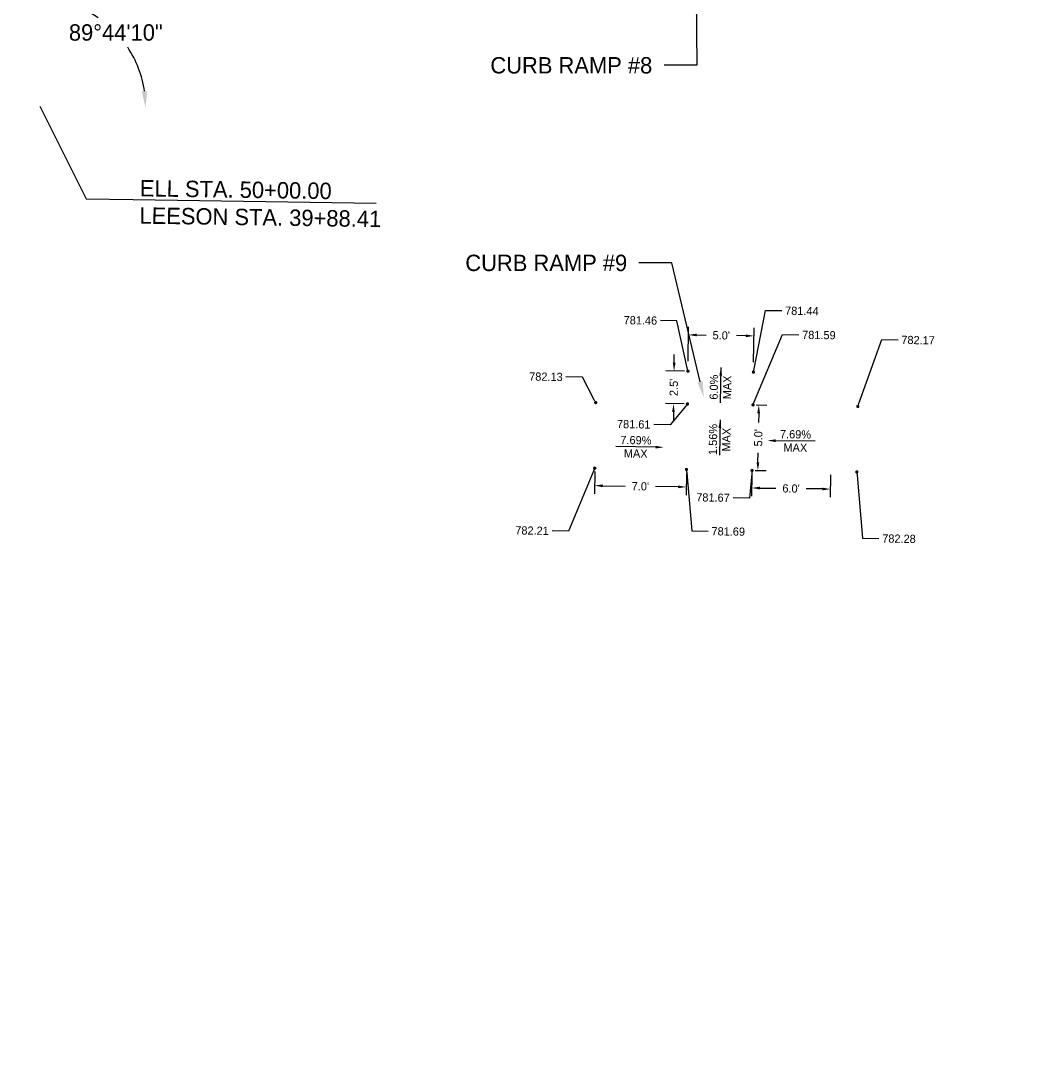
# Model space of a CAD drawing. Header units: feet. Extents: x 1384904 to 1390579, y 443400 to 444295.
# Tile 8 of 57: x 1387890 to 1387968, y 443896 to 443976. Entities that reach past the tile are written whole.
import ezdxf
from ezdxf import colors
from ezdxf.entities.mleader import LeaderData, LeaderLine
from ezdxf.math import Vec2, Vec3

# ---------------------------------------------------------------- set-up
doc = ezdxf.new("R2010")
doc.units = ezdxf.units.FT
doc.header["$MEASUREMENT"] = 0
doc.layers.add('DT_P_Text', color=3, linetype='Continuous')
doc.layers.add('PV_P_Text', color=7, linetype='Continuous')
doc.styles.get("Standard").update_dxf_attribs({"font": 'font31.shx'})
doc.dimstyles.get("Standard").update_dxf_attribs({"dimtxt": 0.18, "dimasz": 0.18, "dimexe": 0.18, "dimexo": 0.0625, "dimgap": 0.09, "dimtad": 0, "dimtih": 1, "dimtoh": 1, "dimdec": 4, "dimzin": 0, "dimdsep": 46, "dimtxsty": 'Standard', "dimcen": 0.09, "dimadec": 0, "dimazin": 0, "dimtfac": 1, "dimtdec": 4, "dimtofl": 0, "dimtmove": 0, "dimatfit": 3, "dimfxl": 1, "dimtolj": 1, "dimtzin": 0, "dimarcsym": 0})

# ---------------------------------------------------------------- blocks, each defined once
blk = doc.blocks.new('*D954')
at = {"layer": 'Defpoints', "color": 0, "transparency": 16777216}
for p in [(1387934.239, 443941.747), (1387941.238, 443941.644), (1387941.218, 443940.308)]:
    blk.add_point(p, dxfattribs=at)
at = {"layer": 'PV_P_Text', "color": 0, "lineweight": -2, "transparency": 16777216}
for p, q in [((1387934.235, 443941.497), (1387934.21, 443939.786)), ((1387941.234, 443941.394), (1387941.209, 443939.683)), ((1387934.844, 443940.402), (1387936.569, 443940.377)), ((1387940.593, 443940.317), (1387938.869, 443940.343))]:
    blk.add_line(p, q, dxfattribs=at)
at = {"layer": 'PV_P_Text', "color": 0, "transparency": 16777216}
for points in [[(1387934.846, 443940.506), (1387934.842, 443940.298), (1387934.219, 443940.411)], [(1387940.595, 443940.421), (1387940.592, 443940.213), (1387941.218, 443940.308)]]:
    blk.add_solid(points, dxfattribs=at)
at = {"layer": 'PV_P_Text', "color": 0, "transparency": 16777216, "insert": (1387937.719, 443940.36), "char_height": 0.625, "attachment_point": 5, "rotation": 359.15596}
blk.add_mtext("\\A1;7.0'", dxfattribs=at)
blk = doc.blocks.new('_Dot')
at = {"color": 0, "linetype": 'ByBlock', "lineweight": -2}
blk.add_line((-0.5, 0), (-1, 0), dxfattribs=at)
at = {"color": 0, "linetype": 'ByBlock', "const_width": 0.5}
blk.add_lwpolyline([(-0.25, 0, 1), (0.25, 0, 1)], format="xyb", close=True, dxfattribs=at)
blk = doc.blocks.new('*D953')
at = {"layer": 'Defpoints', "color": 0, "transparency": 16777216}
for p in [(1387940.29, 443949.159), (1387941.348, 443949.143), (1387941.312, 443946.644)]:
    blk.add_point(p, dxfattribs=at)
at = {"layer": 'PV_P_Text', "color": 0, "lineweight": -2, "transparency": 16777216}
for p, q in [((1387940.299, 443949.784), (1387940.308, 443950.409)), ((1387941.099, 443949.147), (1387939.665, 443949.168)), ((1387941.062, 443946.647), (1387939.628, 443946.669)), ((1387940.244, 443946.034), (1387940.235, 443945.409))]:
    blk.add_line(p, q, dxfattribs=at)
at = {"layer": 'PV_P_Text', "color": 0, "transparency": 16777216}
for points in [[(1387940.195, 443949.786), (1387940.403, 443949.782), (1387940.29, 443949.159)], [(1387940.14, 443946.036), (1387940.348, 443946.033), (1387940.253, 443946.659)]]:
    blk.add_solid(points, dxfattribs=at)
at = {"layer": 'PV_P_Text', "color": 0, "transparency": 16777216, "insert": (1387940.271, 443947.909), "char_height": 0.625, "attachment_point": 5, "rotation": 89.15596}
blk.add_mtext("\\A1;2.5'", dxfattribs=at)
blk = doc.blocks.new('*D951')
at = {"layer": 'Defpoints', "color": 0, "transparency": 16777216}
for p in [(1387946.391, 443951.836), (1387941.356, 443949.65), (1387946.355, 443949.57)]:
    blk.add_point(p, dxfattribs=at)
at = {"layer": 'PV_P_Text', "color": 0, "lineweight": -2, "transparency": 16777216}
for p, q in [((1387941.36, 443949.899), (1387941.402, 443952.541)), ((1387942.017, 443951.906), (1387942.737, 443951.895)), ((1387945.767, 443951.846), (1387945.047, 443951.858)), ((1387946.359, 443949.82), (1387946.401, 443952.461))]:
    blk.add_line(p, q, dxfattribs=at)
at = {"layer": 'PV_P_Text', "color": 0, "transparency": 16777216}
for points in [[(1387942.019, 443952.01), (1387942.015, 443951.802), (1387941.392, 443951.916)], [(1387945.768, 443951.95), (1387945.765, 443951.742), (1387946.391, 443951.836)]]:
    blk.add_solid(points, dxfattribs=at)
at = {"layer": 'PV_P_Text', "color": 0, "transparency": 16777216, "insert": (1387943.892, 443951.876), "char_height": 0.625, "attachment_point": 5, "rotation": 359.08618}
blk.add_mtext("\\A1;5.0'", dxfattribs=at)
blk = doc.blocks.new('*D952')
at = {"layer": 'Defpoints', "color": 0, "transparency": 16777216}
for p in [(1387946.311, 443946.57), (1387946.755, 443946.564), (1387946.237, 443941.571)]:
    blk.add_point(p, dxfattribs=at)
at = {"layer": 'PV_P_Text', "color": 0, "lineweight": -2, "transparency": 16777216}
for p, q in [((1387946.561, 443946.566), (1387947.38, 443946.554)), ((1387946.746, 443945.939), (1387946.735, 443945.219)), ((1387946.69, 443942.189), (1387946.701, 443942.909)), ((1387946.487, 443941.567), (1387947.306, 443941.555))]:
    blk.add_line(p, q, dxfattribs=at)
at = {"layer": 'PV_P_Text', "color": 0, "transparency": 16777216}
for points in [[(1387946.642, 443945.94), (1387946.85, 443945.937), (1387946.755, 443946.564)], [(1387946.586, 443942.191), (1387946.795, 443942.188), (1387946.681, 443941.564)]]:
    blk.add_solid(points, dxfattribs=at)
at = {"layer": 'PV_P_Text', "color": 0, "transparency": 16777216, "insert": (1387946.718, 443944.064), "char_height": 0.625, "attachment_point": 5, "rotation": 89.15596}
blk.add_mtext("\\A1;5.0'", dxfattribs=at)
blk = doc.blocks.new('*D955')
at = {"layer": 'Defpoints', "color": 0, "transparency": 16777216}
for p in [(1387946.237, 443941.571), (1387952.237, 443941.482), (1387952.217, 443940.146)]:
    blk.add_point(p, dxfattribs=at)
at = {"layer": 'PV_P_Text', "color": 0, "lineweight": -2, "transparency": 16777216}
for p, q in [((1387946.234, 443941.321), (1387946.209, 443939.609)), ((1387952.233, 443941.232), (1387952.208, 443939.521)), ((1387946.843, 443940.225), (1387948.057, 443940.207)), ((1387951.592, 443940.155), (1387950.378, 443940.173))]:
    blk.add_line(p, q, dxfattribs=at)
at = {"layer": 'PV_P_Text', "color": 0, "transparency": 16777216}
for points in [[(1387946.844, 443940.329), (1387946.841, 443940.121), (1387946.218, 443940.234)], [(1387951.594, 443940.259), (1387951.591, 443940.051), (1387952.217, 443940.146)]]:
    blk.add_solid(points, dxfattribs=at)
at = {"layer": 'PV_P_Text', "color": 0, "transparency": 16777216, "insert": (1387949.217, 443940.19), "char_height": 0.625, "attachment_point": 5, "rotation": 359.15596}
blk.add_mtext("\\A1;6.0'", dxfattribs=at)
blk = doc.blocks.new('*D1064')
at = {"layer": 'Defpoints', "color": 0, "transparency": 16777216}
for p in [(1387540.978, 443974.544), (1387672.964, 443972.599), (1387677.04, 443965.292), (1390194.578, 443935.45), (1387670.013, 443772.371)]:
    blk.add_point(p, dxfattribs=at)
at = {"layer": 'DT_P_Text', "color": 0, "lineweight": -2, "transparency": 16777216}
for start, end in [(324.33813, 350.58886), (277.72294, 301.58179)]:
    blk.add_arc((1387672.964, 443972.6), 8.368, start, end, dxfattribs=at)
at = {"layer": 'DT_P_Text', "color": 0, "transparency": 16777216}
for points in [[(1387681.011, 443971.25), (1387681.426, 443971.213), (1387681.33, 443972.476)], [(1387674.101, 443964.1), (1387674.076, 443964.516), (1387672.84, 443964.233)]]:
    blk.add_solid(points, dxfattribs=at)
at = {"layer": 'DT_P_Text', "color": 0, "transparency": 16777216, "insert": (1387678.793, 443966.596), "char_height": 1.25, "attachment_point": 5}
blk.add_mtext('\\A1;90°0\'0"', dxfattribs=at)
blk = doc.blocks.new('_None')
blk = doc.blocks.new('*D1065')
at = {"layer": 'Defpoints', "color": 0, "transparency": 16777216}
for p in [(1387895.133, 444137.116), (1387540.978, 443974.544), (1387898.945, 443973.296), (1387891.696, 443959.376), (1390194.578, 443935.45)]:
    blk.add_point(p, dxfattribs=at)
at = {"layer": 'DT_P_Text', "color": 0, "lineweight": -2, "transparency": 16777216}
for start, end in [(56.54595, 80.01082), (8.03728, 33.75153)]:
    blk.add_arc((1387891.89, 443969.374), 8.072, start, end, dxfattribs=at)
at = {"layer": 'DT_P_Text', "color": 0, "transparency": 16777216}
for points in [[(1387893.27, 443977.117), (1387893.31, 443977.531), (1387892.046, 443977.445)], [(1387900.09, 443970.516), (1387899.675, 443970.49), (1387899.961, 443969.255)]]:
    blk.add_solid(points, dxfattribs=at)
at = {"layer": 'DT_P_Text', "color": 0, "transparency": 16777216, "insert": (1387897.694, 443974.984), "char_height": 1.25, "attachment_point": 5}
blk.add_mtext('\\A1;89°44\'10"', dxfattribs=at)
blk = doc.blocks.new('*D1066')
at = {"layer": 'Defpoints', "color": 0, "transparency": 16777216}
for p in [(1388170.018, 444145.729), (1387540.978, 443974.544), (1388173.064, 443969.457), (1388165.387, 443955.345), (1390194.578, 443935.45)]:
    blk.add_point(p, dxfattribs=at)
at = {"layer": 'DT_P_Text', "color": 0, "lineweight": -2, "transparency": 16777216}
for start, end in [(55.6454, 80.17024), (7.59215, 34.10904)]:
    blk.add_arc((1388165.63, 443965.341), 8.497, start, end, dxfattribs=at)
at = {"layer": 'DT_P_Text', "color": 0, "transparency": 16777216}
for points in [[(1388167.06, 443973.507), (1388167.101, 443973.921), (1388165.837, 443973.836)], [(1388174.261, 443966.476), (1388173.845, 443966.452), (1388174.126, 443965.216)]]:
    blk.add_solid(points, dxfattribs=at)
at = {"layer": 'DT_P_Text', "color": 0, "transparency": 16777216, "insert": (1388171.755, 443971.231), "char_height": 1.25, "attachment_point": 5}
blk.add_mtext('\\A1;89°27\'2"', dxfattribs=at)
blk = doc.blocks.new('*D1067')
at = {"layer": 'Defpoints', "color": 0, "transparency": 16777216}
for p in [(1387540.978, 443974.544), (1388536.58, 443959.876), (1388529.293, 443955.832), (1390194.578, 443935.45), (1388524.619, 443400.178)]:
    blk.add_point(p, dxfattribs=at)
at = {"layer": 'DT_P_Text', "color": 0, "lineweight": -2, "transparency": 16777216}
for start, end in [(187.75776, 214.00324), (236.01864, 260.17396)]:
    blk.add_arc((1388536.58, 443959.876), 8.334, start, end, dxfattribs=at)
at = {"layer": 'DT_P_Text', "color": 0, "transparency": 16777216}
for points in [[(1388528.114, 443958.739), (1388528.53, 443958.764), (1388528.247, 443959.999)], [(1388535.177, 443951.872), (1388535.137, 443951.457), (1388536.402, 443951.544)]]:
    blk.add_solid(points, dxfattribs=at)
at = {"layer": 'DT_P_Text', "color": 0, "transparency": 16777216, "insert": (1388530.581, 443954.091), "char_height": 1.25, "attachment_point": 5}
blk.add_mtext('\\A1;89°37\'11"', dxfattribs=at)
blk = doc.blocks.new('*D1068')
at = {"layer": 'Defpoints', "color": 0, "transparency": 16777216}
for p in [(1388548.528, 444294.604), (1387540.978, 443974.544), (1388551.278, 443965.867), (1388540.113, 443949.824), (1390194.578, 443935.45)]:
    blk.add_point(p, dxfattribs=at)
at = {"layer": 'DT_P_Text', "color": 0, "lineweight": -2, "transparency": 16777216}
for start, end in [(51.55999, 82.8622), (4.89573, 37.08613)]:
    blk.add_arc((1388540.357, 443959.821), 12.483, start, end, dxfattribs=at)
at = {"layer": 'DT_P_Text', "color": 0, "transparency": 16777216}
for points in [[(1388541.893, 443971.999), (1388541.924, 443972.415), (1388540.662, 443972.3)], [(1388553.003, 443960.893), (1388552.586, 443960.879), (1388552.839, 443959.637)]]:
    blk.add_solid(points, dxfattribs=at)
at = {"layer": 'DT_P_Text', "color": 0, "transparency": 16777216, "insert": (1388549.355, 443968.473), "char_height": 1.25, "attachment_point": 5}
blk.add_mtext('\\A1;89°26\'46"', dxfattribs=at)
blk = doc.blocks.new('*D1069')
at = {"layer": 'Defpoints', "color": 0, "transparency": 16777216}
for p in [(1387540.978, 443974.544), (1388891.872, 443954.644), (1388895.842, 443947.513), (1390194.578, 443935.45), (1388883.325, 443416.879)]:
    blk.add_point(p, dxfattribs=at)
at = {"layer": 'DT_P_Text', "color": 0, "lineweight": -2, "transparency": 16777216}
for start, end in [(324.55029, 350.37077), (277.87464, 301.16142)]:
    blk.add_arc((1388891.872, 443954.642), 8.16, start, end, dxfattribs=at)
at = {"layer": 'DT_P_Text', "color": 0, "transparency": 16777216}
for points in [[(1388899.71, 443953.296), (1388900.125, 443953.258), (1388900.032, 443954.522)], [(1388893.003, 443946.351), (1388892.978, 443946.767), (1388891.743, 443946.483)]]:
    blk.add_solid(points, dxfattribs=at)
at = {"layer": 'DT_P_Text', "color": 0, "transparency": 16777216, "insert": (1388897.553, 443948.784), "char_height": 1.25, "attachment_point": 5}
blk.add_mtext('\\A1;90°3\'59"', dxfattribs=at)
blk = doc.blocks.new('*D1070')
at = {"layer": 'Defpoints', "color": 0, "transparency": 16777216}
for p in [(1389005.131, 444177.177), (1387540.978, 443974.544), (1389009.168, 443958.886), (1388998.333, 443943.075), (1390194.578, 443935.45)]:
    blk.add_point(p, dxfattribs=at)
at = {"layer": 'DT_P_Text', "color": 0, "lineweight": -2, "transparency": 16777216}
for start, end in [(51.70973, 82.38704), (5.10561, 36.7305)]:
    blk.add_arc((1388998.623, 443953.069), 12.043, start, end, dxfattribs=at)
at = {"layer": 'DT_P_Text', "color": 0, "transparency": 16777216}
for points in [[(1389000.202, 443964.799), (1389000.235, 443965.214), (1388998.973, 443965.107)], [(1389010.827, 443954.149), (1389010.41, 443954.133), (1389010.665, 443952.892)]]:
    blk.add_solid(points, dxfattribs=at)
at = {"layer": 'DT_P_Text', "color": 0, "transparency": 16777216, "insert": (1389007.323, 443961.397), "char_height": 1.25, "attachment_point": 5}
blk.add_mtext('\\A1;89°10\'51"', dxfattribs=at)
blk = doc.blocks.new('*D1071')
at = {"layer": 'Defpoints', "color": 0, "transparency": 16777216}
for p in [(1389529.023, 444160.851), (1387540.978, 443974.544), (1389519.597, 443952.651), (1389523.362, 443935.339), (1390194.578, 443935.45)]:
    blk.add_point(p, dxfattribs=at)
at = {"layer": 'DT_P_Text', "color": 0, "lineweight": -2, "transparency": 16777216}
for start, end in [(97.15241, 121.14493), (144.10974, 170.56542)]:
    blk.add_arc((1389523.613, 443945.335), 8.345, start, end, dxfattribs=at)
at = {"layer": 'DT_P_Text', "color": 0, "transparency": 16777216}
for points in [[(1389522.563, 443953.823), (1389522.584, 443953.407), (1389523.822, 443953.677)], [(1389515.588, 443946.684), (1389515.173, 443946.722), (1389515.269, 443945.458)]]:
    blk.add_solid(points, dxfattribs=at)
at = {"layer": 'DT_P_Text', "color": 0, "transparency": 16777216, "insert": (1389517.83, 443951.352), "char_height": 1.25, "attachment_point": 5}
blk.add_mtext('\\A1;90°35\'39"', dxfattribs=at)

msp = doc.modelspace()

# ---------------------------------------------------------------- linework, layer by layer
at = {"layer": 'PV_P_Text', "linetype": 'ByBlock', "lineweight": -2}
for points in [[(1387943.86314, 443949.43144), (1387943.8145, 443946.71951)], [(1387943.80001, 443945.4411), (1387943.75018, 443942.72919)], [(1387951.06612, 443943.79574), (1387948.03642, 443943.84038)], [(1387938.88627, 443943.34576), (1387935.85658, 443943.3904)]]:
    msp.add_lwpolyline(points, dxfattribs=at)
at = {"layer": 'PV_P_Text'}
for points in [[(1387943.74779, 443948.80841), (1387943.86314, 443949.43144), (1387943.95608, 443948.80468)], [(1387943.68438, 443944.81812), (1387943.80001, 443945.4411), (1387943.89267, 443944.8143)], [(1387948.03489, 443943.73622), (1387947.41149, 443943.84958), (1387948.03796, 443943.94453)], [(1387938.88781, 443943.44992), (1387939.51121, 443943.33656), (1387938.88474, 443943.24161)]]:
    msp.add_solid(points, dxfattribs=at)

# ---------------------------------------------------------------- texts
at = {"layer": 'PV_P_Text', "char_height": 0.625, "attachment_point": 5}
for s, insert, rotation in [('6.0%', (1387943.32968, 443947.92576), 88.9723817), ('MAX', (1387944.34226, 443947.9076), 88.9723817), ('1.56%', (1387943.26589, 443943.93565), 88.9472992), ('MAX', (1387944.27846, 443943.91705), 88.9472992), ('7.69%', (1387949.55873, 443944.32438), 359.1559594), ('7.69%', (1387937.37889, 443943.8744), 359.1559594), ('MAX', (1387937.36397, 443942.86176), 359.1559594), ('MAX', (1387949.54381, 443943.31174), 359.1559594)]:
    msp.add_mtext(s, dxfattribs=dict(at, insert=insert, rotation=rotation))

# ---------------------------------------------------------------- dimensions: what is measured, and where the dimension line sits
at = {"layer": 'DT_P_Text'}
for base, line1, line2, picture, middle in [((1388551.27813, 443965.86722), ((1387540.978, 443974.544), (1390194.57763, 443935.45023)), ((1388540.11322, 443949.82405), (1388548.52762, 444294.60374)), '*D1068', (1388549.35503, 443968.47325)), ((1389009.16818, 443958.8865), ((1387540.978, 443974.544), (1390194.57763, 443935.45023)), ((1388998.33294, 443943.07455), (1389005.1309, 444177.17687)), '*D1070', (1389007.32318, 443961.39682)), ((1389519.59746, 443952.65059), ((1387540.978, 443974.544), (1390194.57763, 443935.45023)), ((1389523.36155, 443935.33874), (1389529.02312, 444160.85051)), '*D1071', (1389517.83048, 443951.35217)), ((1388173.06391, 443969.45743), ((1387540.978, 443974.544), (1390194.57763, 443935.45023)), ((1388165.38689, 443955.34459), (1388170.01841, 444145.72851)), '*D1066', (1388171.75473, 443971.23141)), ((1387898.94504, 443973.29609), ((1387540.978, 443974.544), (1390194.57763, 443935.45023)), ((1387891.69628, 443959.37596), (1387895.13342, 444137.11607)), '*D1065', (1387897.69389, 443974.98408)), ((1387677.04029, 443965.2921), ((1387670.0134, 443772.37098), (1387672.96367, 443972.59925)), ((1387540.978, 443974.544), (1390194.57763, 443935.45023)), '*D1064', (1387678.79269, 443966.5962)), ((1388529.29261, 443955.83234), ((1388524.61868, 443400.17799), (1388536.57959, 443959.87645)), ((1387540.978, 443974.544), (1390194.57763, 443935.45023)), '*D1067', (1388530.58119, 443954.09076)), ((1388895.84236, 443947.5127), ((1387540.978, 443974.544), (1390194.57763, 443935.45023)), ((1388883.32531, 443416.87915), (1388891.87229, 443954.64389)), '*D1069', (1388897.55345, 443948.78426))]:
    dim = msp.add_angular_dim_2l(base=base, line1=line1, line2=line2, dimstyle='Standard', override={"dimscale": 10, "dimtxt": 0.125, "dimasz": 0.125, "dimgap": 0.05, "dimaunit": 1, "dimadec": 3}, dxfattribs=at)
    dim.commit()
    dim.dimension.update_dxf_attribs({"geometry": picture, "text_midpoint": middle})
at = {"layer": 'PV_P_Text'}
for p1, p2, distance, picture, middle in [((1387941.35593, 443949.64952), (1387946.3553, 443949.56978), 2.26679, '*D951', (1387943.89177, 443951.87615)), ((1387941.31165, 443946.64376), (1387941.34847, 443949.14348), 1.05869, '*D953', (1387940.27149, 443947.90922)), ((1387946.23745, 443941.57064), (1387946.3111, 443946.5701), -0.44385, '*D952', (1387946.71808, 443944.06384)), ((1387934.23875, 443941.74741), (1387941.23799, 443941.6443), -1.33641, '*D954', (1387937.71869, 443940.35959)), ((1387946.23745, 443941.57064), (1387952.2368, 443941.48226), -1.33641, '*D955', (1387949.21744, 443940.19019))]:
    dim = msp.add_aligned_dim(p1=p1, p2=p2, distance=distance, text="<>'", dimstyle='Standard', override={"dimscale": 5, "dimtxt": 0.125, "dimasz": 0.125, "dimexe": 0.125, "dimexo": 0.05, "dimgap": 0.05, "dimtih": 0, "dimtoh": 0, "dimdec": 1}, dxfattribs=at)
    dim.commit()
    dim.dimension.update_dxf_attribs({"geometry": picture, "text_midpoint": middle})

# ---------------------------------------------------------------- leaders
at = {"layer": 'DT_P_Text'}
ml = msp.add_multileader_mtext('Standard', dxfattribs=at)
ml.set_content('CURB RAMP #8', color=256)
ml.set_leader_properties()
ml.build(insert=Vec2(0, 0))
ml.multileader.update_dxf_attribs({"text_right_attachment_type": 2, "dogleg_length": 0.25, "arrow_head_size": 1.25, "scale": 10})
ctx = ml.context
ctx.base_point, ctx.scale, ctx.char_height, ctx.arrow_head_size, ctx.landing_gap_size, ctx.plane_origin = Vec3(1387924.44336, 443972.48717), 10, 1.25, 1.25, 0.9, Vec3(1387950.01888, 443997.02096)
ctx.right_attachment, ctx.text_align_type = 2, 2
notes = []
notes.append((ctx, [(0, (1, 1, 0), (1387942.02709, 443972.48717), (-1, 0), 2.5, [(0, [(1387941.90824, 443987.13936)], 0, [])])]))
ctx.mtext.insert, ctx.mtext.alignment, ctx.mtext.flow_direction = Vec3(1387938.62709, 443973.11217), 3, 5
ml = msp.add_multileader_mtext('Standard', dxfattribs=at)
ml.set_content('ELL STA. 50+00.00\\PLEESON STA. 39+88.41', color=256)
ml.set_leader_properties()
ml.set_arrow_properties(name='NONE')
ml.build(insert=Vec2(0, 0))
ml.multileader.update_dxf_attribs({"text_left_attachment_type": 6, "text_right_attachment_type": 6, "dogleg_length": 0.36, "arrow_head_size": 1.8, "scale": 10})
ctx = ml.context
ctx.base_point, ctx.scale, ctx.char_height, ctx.arrow_head_size, ctx.landing_gap_size, ctx.plane_origin, ctx.plane_x_axis, ctx.plane_y_axis = Vec3(1387899.02015, 443962.24525, 782.23024), 10, 1.25, 1.8, 0.5, Vec3(1387892.09676, 443969.41957, 782.23024), Vec3(0.9998915, -0.01473075), Vec3(0.01473075, 0.9998915)
ctx.left_attachment, ctx.right_attachment = 6, 6
notes.append((ctx, [(0, (1, 1, 0), (1387895.42054, 443962.29828, 782.23024), (0.9998915, -0.01473075), 3.6, [(0, [(1387891.88962, 443969.37425, 782.23024)], 0, [])])]))
ctx.mtext.insert, ctx.mtext.text_direction, ctx.mtext.rotation, ctx.mtext.flow_direction = Vec3(1387899.54219, 443963.73772, 782.23024), Vec3(0.9998915, -0.01473075), 6.26845402, 5
ml = msp.add_multileader_mtext('Standard', dxfattribs=at)
ml.set_content('CURB RAMP #9', color=256)
ml.set_leader_properties()
ml.build(insert=Vec2(0, 0))
ml.multileader.update_dxf_attribs({"text_right_attachment_type": 2, "dogleg_length": 0.25, "arrow_head_size": 1.25, "scale": 10})
ctx = ml.context
ctx.base_point, ctx.scale, ctx.char_height, ctx.arrow_head_size, ctx.landing_gap_size, ctx.plane_origin = Vec3(1387922.49147, 443957.40926), 10, 1.25, 1.25, 0.9, Vec3(1387943.95389, 443941.60429)
ctx.right_attachment, ctx.text_align_type = 2, 2
notes.append((ctx, [(0, (1, 1, 0), (1387940.11488, 443957.40926), (-1, 0), 2.5, [(0, [(1387942.56175, 443947.12539)], 0, [])])]))
ctx.mtext.insert, ctx.mtext.alignment, ctx.mtext.flow_direction = Vec3(1387936.71488, 443958.03426), 3, 5
at = {"layer": 'PV_P_Text'}
ml = msp.add_multileader_mtext('Standard', dxfattribs=at)
ml.set_content('781.44', color=256)
ml.set_leader_properties()
ml.set_arrow_properties(name='DOT')
ml.build(insert=Vec2(0, 0))
ml.multileader.update_dxf_attribs({"text_right_attachment_type": 2, "dogleg_length": 0.25, "arrow_head_size": 0.25, "scale": 5})
ctx = ml.context
ctx.base_point, ctx.scale, ctx.char_height, ctx.arrow_head_size, ctx.landing_gap_size, ctx.plane_origin, ctx.plane_x_axis, ctx.plane_y_axis = Vec3(1387948.51283, 443953.76765), 5, 0.625, 0.25, 0.25, Vec3(1387946.41394, 443951.55659), Vec3(0.9998915, -0.01473075), Vec3(0.01473075, 0.9998915)
ctx.right_attachment = 2
notes.append((ctx, [(1, (1, 1, 0), (1387947.26297, 443953.78606), (0.9998915, -0.01473075), 1.25, [(0, [(1387946.34793, 443949.06983)], 0, [])])]))
ctx.mtext.insert, ctx.mtext.text_direction, ctx.mtext.rotation, ctx.mtext.flow_direction = Vec3(1387948.76741, 443954.07643), Vec3(0.9998915, -0.01473075), 6.26845402, 5
ml = msp.add_multileader_mtext('Standard', dxfattribs=at)
ml.set_content('781.46', color=256)
ml.set_leader_properties()
ml.set_arrow_properties(name='DOT')
ml.build(insert=Vec2(0, 0))
ml.multileader.update_dxf_attribs({"text_right_attachment_type": 2, "dogleg_length": 0.25, "arrow_head_size": 0.25, "scale": 5})
ctx = ml.context
ctx.base_point, ctx.scale, ctx.char_height, ctx.arrow_head_size, ctx.landing_gap_size, ctx.plane_origin, ctx.plane_x_axis, ctx.plane_y_axis = Vec3(1387935.95513, 443953.05047), 5, 0.625, 0.25, 0.25, Vec3(1387941.37766, 443949.13051), Vec3(0.9998915, -0.01473075), Vec3(0.01473075, 0.9998915)
ctx.right_attachment, ctx.text_align_type = 2, 2
notes.append((ctx, [(0, (1, 1, 0), (1387940.49729, 443952.98356), (-0.9998915, 0.01473075), 1.25, [(0, [(1387941.34847, 443949.14348)], 0, [])])]))
ctx.mtext.insert, ctx.mtext.text_direction, ctx.mtext.rotation, ctx.mtext.alignment, ctx.mtext.flow_direction = Vec3(1387939.00206, 443953.31812), Vec3(0.9998915, -0.01473075), 6.26845402, 3, 5
ml = msp.add_multileader_mtext('Standard', dxfattribs=at)
ml.set_content('781.59', color=256)
ml.set_leader_properties()
ml.set_arrow_properties(name='DOT')
ml.build(insert=Vec2(0, 0))
ml.multileader.update_dxf_attribs({"text_right_attachment_type": 2, "dogleg_length": 0.25, "arrow_head_size": 0.25, "scale": 5})
ctx = ml.context
ctx.base_point, ctx.scale, ctx.char_height, ctx.arrow_head_size, ctx.landing_gap_size, ctx.plane_origin, ctx.plane_x_axis, ctx.plane_y_axis = Vec3(1387949.81491, 443951.92716), 5, 0.625, 0.25, 0.25, Vec3(1387946.37711, 443949.05686), Vec3(0.9998915, -0.01473075), Vec3(0.01473075, 0.9998915)
ctx.right_attachment = 2
notes.append((ctx, [(1, (1, 1, 0), (1387948.56504, 443951.94557), (0.9998915, -0.01473075), 1.25, [(0, [(1387946.3111, 443946.5701)], 0, [])])]))
ctx.mtext.insert, ctx.mtext.text_direction, ctx.mtext.rotation, ctx.mtext.flow_direction = Vec3(1387950.06948, 443952.23594), Vec3(0.9998915, -0.01473075), 6.26845402, 5
ml = msp.add_multileader_mtext('Standard', dxfattribs=at)
ml.set_content('782.17', color=256)
ml.set_leader_properties()
ml.set_arrow_properties(name='DOT')
ml.build(insert=Vec2(0, 0))
ml.multileader.update_dxf_attribs({"text_right_attachment_type": 2, "dogleg_length": 0.25, "arrow_head_size": 0.25, "scale": 5})
ctx = ml.context
ctx.base_point, ctx.scale, ctx.char_height, ctx.arrow_head_size, ctx.landing_gap_size, ctx.plane_origin, ctx.plane_x_axis, ctx.plane_y_axis = Vec3(1387957.38357, 443951.5384, 782.16828), 5, 0.625, 0.25, 0.25, Vec3(1387954.37625, 443948.93901, 782.16828), Vec3(0.9998915, -0.01473075), Vec3(0.01473075, 0.9998915)
ctx.right_attachment = 2
notes.append((ctx, [(1, (1, 1, 0), (1387956.13371, 443951.55681, 782.16828), (0.9998915, -0.01473075), 1.25, [(0, [(1387954.31024, 443946.45226, 782.16828)], 0, [])])]))
ctx.mtext.insert, ctx.mtext.text_direction, ctx.mtext.rotation, ctx.mtext.flow_direction = Vec3(1387957.63815, 443951.84718, 782.16828), Vec3(0.9998915, -0.01473075), 6.26845402, 5
ml = msp.add_multileader_mtext('Standard', dxfattribs=at)
ml.set_content('782.13', color=256)
ml.set_leader_properties()
ml.set_arrow_properties(name='DOT')
ml.build(insert=Vec2(0, 0))
ml.multileader.update_dxf_attribs({"text_right_attachment_type": 2, "dogleg_length": 0.25, "arrow_head_size": 0.25, "scale": 5})
ctx = ml.context
ctx.base_point, ctx.scale, ctx.char_height, ctx.arrow_head_size, ctx.landing_gap_size, ctx.plane_origin, ctx.plane_x_axis, ctx.plane_y_axis = Vec3(1387928.76542, 443948.74916), 5, 0.625, 0.25, 0.25, Vec3(1387934.34159, 443946.7339), Vec3(0.9998915, -0.01473075), Vec3(0.01473075, 0.9998915)
ctx.right_attachment, ctx.text_align_type = 2, 2
notes.append((ctx, [(0, (1, 1, 0), (1387933.29271, 443948.68246), (-0.9998915, 0.01473075), 1.25, [(0, [(1387934.31241, 443946.74687)], 0, [])])]))
ctx.mtext.insert, ctx.mtext.text_direction, ctx.mtext.rotation, ctx.mtext.alignment, ctx.mtext.flow_direction = Vec3(1387931.79747, 443949.01702), Vec3(0.9998915, -0.01473075), 6.26845402, 3, 5
ml = msp.add_multileader_mtext('Standard', dxfattribs=at)
ml.set_content('781.61', color=256)
ml.set_leader_properties()
ml.set_arrow_properties(name='DOT')
ml.build(insert=Vec2(0, 0))
ml.multileader.update_dxf_attribs({"text_right_attachment_type": 2, "dogleg_length": 0.25, "arrow_head_size": 0.25, "scale": 5})
ctx = ml.context
ctx.base_point, ctx.scale, ctx.char_height, ctx.arrow_head_size, ctx.landing_gap_size, ctx.plane_origin, ctx.plane_x_axis, ctx.plane_y_axis = Vec3(1387935.66526, 443945.11764), 5, 0.625, 0.25, 0.25, Vec3(1387941.34083, 443946.63078), Vec3(0.9998915, -0.01473075), Vec3(0.01473075, 0.9998915)
ctx.right_attachment, ctx.text_align_type = 2, 2
notes.append((ctx, [(0, (1, 1, 0), (1387939.9892, 443945.05394), (-0.9998915, 0.01473075), 1.25, [(0, [(1387941.31165, 443946.64376)], 0, [])])]))
ctx.mtext.insert, ctx.mtext.text_direction, ctx.mtext.rotation, ctx.mtext.alignment, ctx.mtext.flow_direction = Vec3(1387938.49396, 443945.3885), Vec3(0.9998915, -0.01473075), 6.26845402, 3, 5
ml = msp.add_multileader_mtext('Standard', dxfattribs=at)
ml.set_content('782.21', color=256)
ml.set_leader_properties()
ml.set_arrow_properties(name='DOT')
ml.build(insert=Vec2(0, 0))
ml.multileader.update_dxf_attribs({"text_right_attachment_type": 2, "dogleg_length": 0.25, "arrow_head_size": 0.25, "scale": 5})
ctx = ml.context
ctx.base_point, ctx.scale, ctx.char_height, ctx.arrow_head_size, ctx.landing_gap_size, ctx.plane_origin, ctx.plane_x_axis, ctx.plane_y_axis = Vec3(1387927.69102, 443937.00719), 5, 0.625, 0.25, 0.25, Vec3(1387933.26804, 443941.74917), Vec3(0.9998915, -0.01473075), Vec3(0.01473075, 0.9998915)
ctx.right_attachment, ctx.text_align_type = 2, 2
notes.append((ctx, [(0, (1, 1, 0), (1387932.23319, 443936.94028), (-0.9998915, 0.01473075), 1.25, [(0, [(1387934.23875, 443941.74741)], 0, [])])]))
ctx.mtext.insert, ctx.mtext.text_direction, ctx.mtext.rotation, ctx.mtext.alignment, ctx.mtext.flow_direction = Vec3(1387930.73796, 443937.27484), Vec3(0.9998915, -0.01473075), 6.26845402, 3, 5
ml = msp.add_multileader_mtext('Standard', dxfattribs=at)
ml.set_content('781.69', color=256)
ml.set_leader_properties()
ml.set_arrow_properties(name='DOT')
ml.build(insert=Vec2(0, 0))
ml.multileader.update_dxf_attribs({"text_right_attachment_type": 2, "dogleg_length": 0.25, "arrow_head_size": 0.25, "scale": 5})
ctx = ml.context
ctx.base_point, ctx.scale, ctx.char_height, ctx.arrow_head_size, ctx.landing_gap_size, ctx.plane_origin, ctx.plane_x_axis, ctx.plane_y_axis = Vec3(1387942.89922, 443936.93778), 5, 0.625, 0.25, 0.25, Vec3(1387941.26718, 443941.63133), Vec3(0.9998915, -0.01473075), Vec3(0.01473075, 0.9998915)
ctx.right_attachment = 2
notes.append((ctx, [(1, (1, 1, 0), (1387941.64936, 443936.95619), (0.9998915, -0.01473075), 1.25, [(0, [(1387941.23799, 443941.6443)], 0, [])])]))
ctx.mtext.insert, ctx.mtext.text_direction, ctx.mtext.rotation, ctx.mtext.flow_direction = Vec3(1387943.1538, 443937.24656), Vec3(0.9998915, -0.01473075), 6.26845402, 5
ml = msp.add_multileader_mtext('Standard', dxfattribs=at)
ml.set_content('781.67', color=256)
ml.set_leader_properties()
ml.set_arrow_properties(name='DOT')
ml.build(insert=Vec2(0, 0))
ml.multileader.update_dxf_attribs({"text_right_attachment_type": 2, "dogleg_length": 0.25, "arrow_head_size": 0.25, "scale": 5})
ctx = ml.context
ctx.base_point, ctx.scale, ctx.char_height, ctx.arrow_head_size, ctx.landing_gap_size, ctx.plane_origin, ctx.plane_x_axis, ctx.plane_y_axis = Vec3(1387941.46836, 443939.52643), 5, 0.625, 0.25, 0.25, Vec3(1387946.26663, 443941.55767), Vec3(0.9998915, -0.01473075), Vec3(0.01473075, 0.9998915)
ctx.right_attachment, ctx.text_align_type = 2, 2
notes.append((ctx, [(0, (1, 1, 0), (1387946.04029, 443939.45907), (-0.9998915, 0.01473075), 1.25, [(0, [(1387946.23745, 443941.57064)], 0, [])])]))
ctx.mtext.insert, ctx.mtext.text_direction, ctx.mtext.rotation, ctx.mtext.alignment, ctx.mtext.flow_direction = Vec3(1387944.54505, 443939.79364), Vec3(0.9998915, -0.01473075), 6.26845402, 3, 5
ml = msp.add_multileader_mtext('Standard', dxfattribs=at)
ml.set_content('782.28', color=256)
ml.set_leader_properties()
ml.set_arrow_properties(name='DOT')
ml.build(insert=Vec2(0, 0))
ml.multileader.update_dxf_attribs({"text_right_attachment_type": 2, "dogleg_length": 0.25, "arrow_head_size": 0.25, "scale": 5})
ctx = ml.context
ctx.base_point, ctx.scale, ctx.char_height, ctx.arrow_head_size, ctx.landing_gap_size, ctx.plane_origin, ctx.plane_x_axis, ctx.plane_y_axis = Vec3(1387955.92599, 443936.38737, 782.16828), 5, 0.625, 0.25, 0.25, Vec3(1387953.26587, 443941.45456, 782.16828), Vec3(0.9998915, -0.01473075), Vec3(0.01473075, 0.9998915)
ctx.right_attachment = 2
notes.append((ctx, [(1, (1, 1, 0), (1387954.67612, 443936.40578, 782.16828), (0.9998915, -0.01473075), 1.25, [(0, [(1387954.23658, 443941.4528, 782.16828)], 0, [])])]))
ctx.mtext.insert, ctx.mtext.text_direction, ctx.mtext.rotation, ctx.mtext.flow_direction = Vec3(1387956.18056, 443936.69615, 782.16828), Vec3(0.9998915, -0.01473075), 6.26845402, 5
for ctx, leaders in notes:
    for number, flags, end, landing, length, lines in leaders:
        leader = LeaderData()
        leader.index, (leader.has_last_leader_line, leader.has_dogleg_vector, leader.attachment_direction) = number, flags
        leader.last_leader_point, leader.dogleg_vector, leader.dogleg_length = Vec3(end), Vec3(landing), length
        for number, points, colour, breaks in lines:
            line = LeaderLine()
            line.index, line.vertices, line.color, line.breaks = number, Vec3.list(points), colors.encode_raw_color(colour), breaks
            leader.lines.append(line)
        ctx.leaders.append(leader)

doc.saveas('drawing.dxf')
